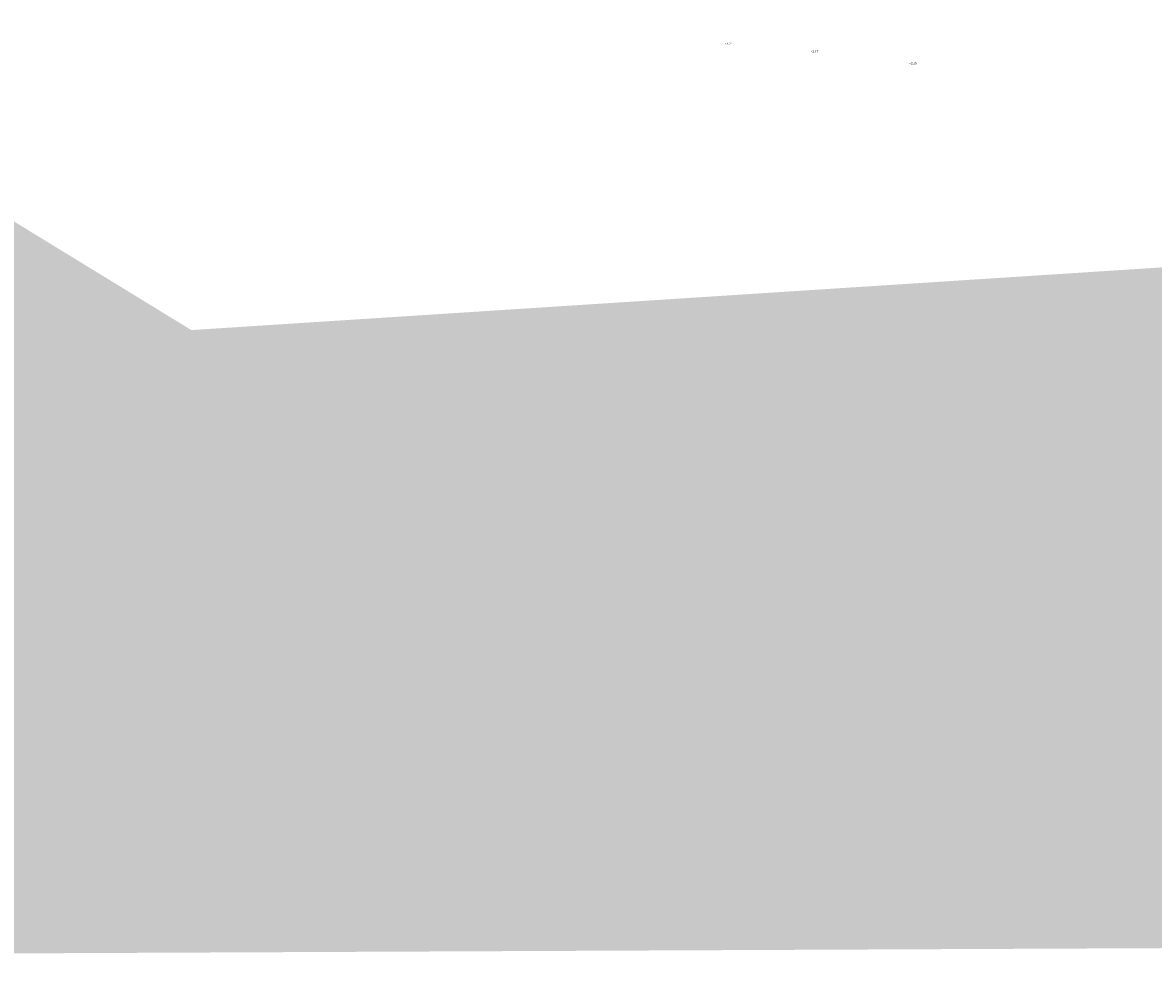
# Model space of a CAD drawing. Header units: metres. Extents: x 2831 to 3571, y -417 to -22.
# Tile 1 of 5: x 3201 to 3386, y -417 to -261. Entities that reach past the tile are written whole.
import ezdxf

# ---------------------------------------------------------------- set-up
doc = ezdxf.new("R2010")
doc.units = ezdxf.units.M
doc.layers.add('11 Aerial2$0$water', color=147, linetype='Continuous')
doc.layers.add('H000H2-TEXT-018', color=1, linetype='Continuous')
doc.styles.add('ISO', font='segoeui.ttf')

# ---------------------------------------------------------------- blocks, each defined once
blk = doc.blocks.new('11 Aerial2')
at = {"layer": '11 Aerial2$0$water', "extrusion": (0.03810542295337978, -0.02010734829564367, 0.999071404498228)}
h = blk.add_hatch(color=256, dxfattribs=at)
h.dxf.hatch_style = 1
h.paths.add_polyline_path([(1285.241557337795, -2645.715201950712), (1271.690736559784, -2658.427348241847), (1249.407665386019, -2714.02774750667), (1230.910352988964, -3003.37121047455), (1331.67407984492, -3167.852014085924), (1334.49591787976, -3167.29718204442), (1334.926376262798, -3166.845464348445), (1336.298264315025, -3166.132437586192), (1339.732171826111, -3170.386128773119), (1344.940410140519, -3186.082011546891), (1381.075815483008, -3305.861091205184), (1299.141239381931, -3347.959622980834), (952.3975163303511, -2697.441960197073), (1238.21414259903, -2545.093873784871)])

msp = doc.modelspace()

# ---------------------------------------------------------------- block references
msp.add_blockref('11 Aerial2', (0, 0))

# ---------------------------------------------------------------- next in the draw order: texts
at = {"layer": 'H000H2-TEXT-018', "char_height": 0.36, "attachment_point": 2, "style": 'ISO', "bg_fill": 3, "box_fill_scale": 1.5, "bg_fill_color": 256, "bg_fill_transparency": 0}
for s, insert in [('+3.21', (3316.137906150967, -264.6467489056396, 3.20845211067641)), ('+2.17', (3330.183777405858, -265.9263, 2.1712)), ('+2.35', (3346.278777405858, -267.8538, 2.3463))]:
    msp.add_mtext(s, dxfattribs=dict(at, insert=insert))

doc.saveas('drawing.dxf')
